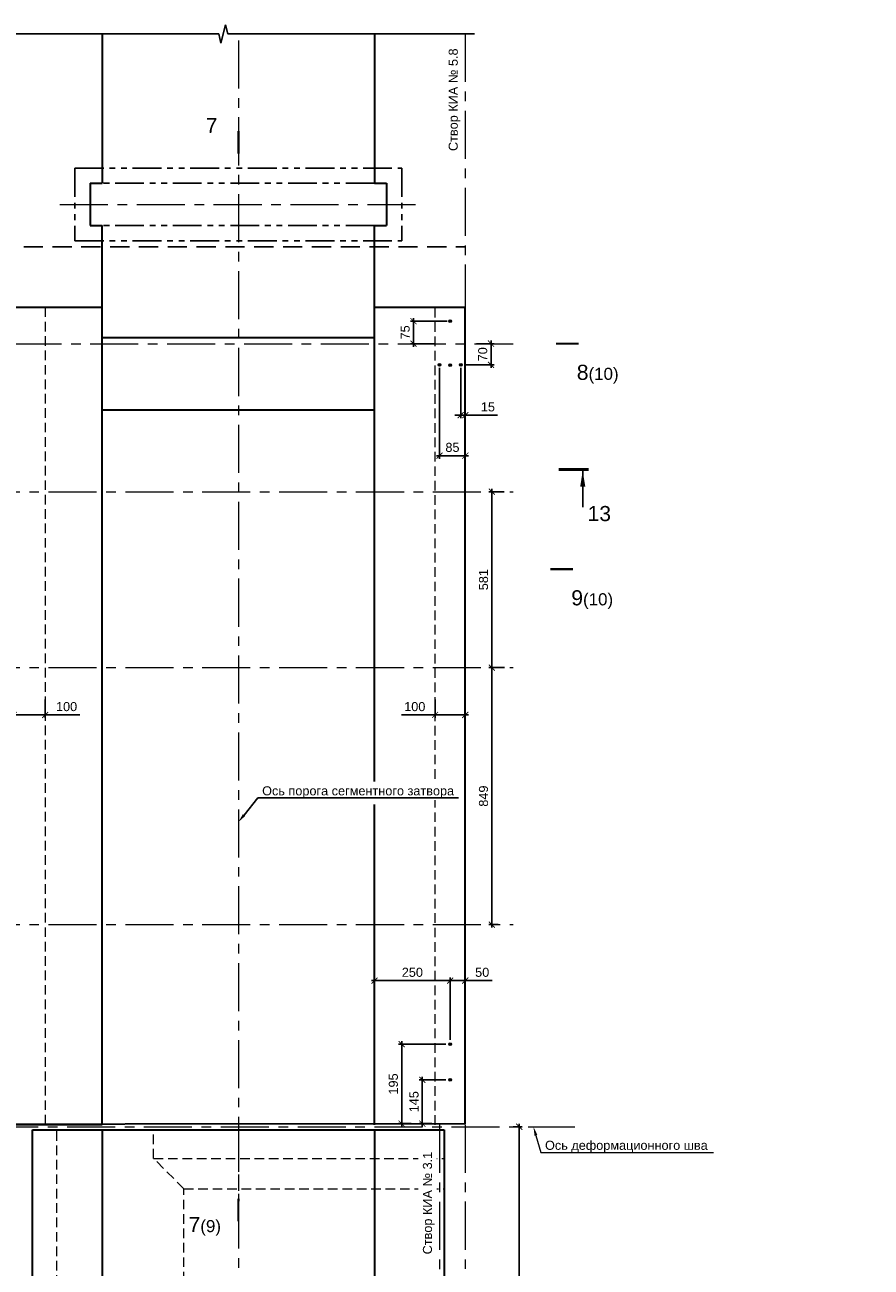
# Model space of a CAD drawing. Header units: millimetres. Extents: x 442308 to 722034, y 240588 to 370364.
# Tile 9 of 27: x 533865 to 561835, y 311017 to 352052. Entities that reach past the tile are written whole.
import ezdxf
from ezdxf import colors
from ezdxf.entities.mleader import LeaderData, LeaderLine
from ezdxf.math import Vec2, Vec3

# ---------------------------------------------------------------- set-up
doc = ezdxf.new("R2010")
doc.units = ezdxf.units.MM
doc.header["$LTSCALE"] = 10
for name, pattern in [('HIDDEN', [9.525, 6.35, -3.175]), ('PHANTOM', [63.5, 31.75, -6.35, 6.35, -6.35, 6.35, -6.35]), ('осевая', [50.8, 31.75, -6.35, 6.35, -6.35]), ('фантом', [63.5, 31.75, -6.35, 6.35, -6.35, 6.35, -6.35])]:
    doc.linetypes.add(name, pattern=pattern)
for name, color, linetype, lineweight in [('Dim', 7, 'Continuous', 25), ('Бетон', 7, 'Continuous', 35), ('бетон_25', 2, 'Continuous', 25), ('бетон_35', 2, 'Continuous', 35), ('ГТО-2_Размеры', 7, 'Continuous', 15), ('Отдел_Выноски(стрелка)', 7, 'Continuous', 15), ('Отдел_Заглавные надписи', 7, 'Continuous', 30), ('Отдел_Разрезы. Сечения. Узлы', 7, 'Continuous', 15), ('текст', 7, 'Continuous', 25)]:
    doc.layers.add(name, color=color, linetype=linetype, lineweight=lineweight)
doc.layers.add('ГП_Штриховки', color=7, linetype='Continuous')
doc.layers.add('Оси', color=1, linetype='осевая')
doc.styles.add('arial', font='arial.ttf')
doc.styles.add('Arial 5', font='arial.ttf', dxfattribs={"height": 5})
doc.styles.add('аrial', font='arial.ttf')
doc.styles.add('ариал 0.9', font='arial.ttf', dxfattribs={"width": 0.9})
doc.styles.add('ГТО-2', font='arial.ttf')
doc.styles.add('Рогун1', font='arial.ttf')
doc.dimstyles.new('100 мм', dxfattribs={"dimscale": 100, "dimtxt": 3.5, "dimasz": 2, "dimexe": 1, "dimexo": 1, "dimgap": 1.2, "dimtad": 1, "dimdec": 0, "dimlfac": 0.1, "dimrnd": 0.0001, "dimtxsty": 'Рогун1', "dimblk": 'ARCHTICK', "dimcen": 2.5, "dimdle": 1, "dimaunit": 1, "dimadec": 1, "dimazin": 0, "dimtfac": 1, "dimtdec": 0, "dimtmove": 1, "dimatfit": 3, "dimldrblk": 'ARCHTICK', "dimfxl": 1, "dimtfill": 1, "dimarcsym": 0})

# ---------------------------------------------------------------- blocks, each defined once
blk = doc.blocks.new('_ArchTick')
at = {"color": 0, "linetype": 'ByBlock', "const_width": 0.15}
blk.add_lwpolyline([(-0.5, -0.5), (0.5, 0.5)], dxfattribs=at)
blk = doc.blocks.new('*D60')
at = {"layer": 'Defpoints', "color": 0, "transparency": 16777216}
for p in [(549804, 336631), (549298, 330821), (549815, 330821)]:
    blk.add_point(p, dxfattribs=at)
at = {"layer": 'ГТО-2_Размеры', "color": 0, "lineweight": -2, "transparency": 16777216}
for p, q in [((549704, 336631), (549198, 336631)), ((549298, 336731), (549298, 330721)), ((549715, 330821), (549198, 330821))]:
    blk.add_line(p, q, dxfattribs=at)
at = {"layer": 'ГТО-2_Размеры', "color": 0, "lineweight": -2, "transparency": 16777216, "xscale": 200, "yscale": 200, "zscale": 200}
for p, rotation in [((549298, 336631), 90), ((549298, 330821), 270)]:
    blk.add_blockref('_ArchTick', p, dxfattribs=dict(at, rotation=rotation))
at = {"layer": 'ГТО-2_Размеры', "color": 0, "transparency": 16777216, "insert": (549025, 333726), "char_height": 300, "attachment_point": 5, "rotation": 90, "style": 'Рогун1'}
blk.add_mtext('581', dxfattribs=at)
blk = doc.blocks.new('*D57')
at = {"layer": 'Defpoints', "color": 0, "transparency": 16777216}
for p in [(549815, 330821), (549298, 322331), (549607, 322331)]:
    blk.add_point(p, dxfattribs=at)
at = {"layer": 'ГТО-2_Размеры', "color": 0, "lineweight": -2, "transparency": 16777216}
for p, q in [((549715, 330821), (549198, 330821)), ((549298, 330921), (549298, 322231)), ((549507, 322331), (549198, 322331))]:
    blk.add_line(p, q, dxfattribs=at)
at = {"layer": 'ГТО-2_Размеры', "color": 0, "lineweight": -2, "transparency": 16777216, "xscale": 200, "yscale": 200, "zscale": 200}
for p, rotation in [((549298, 330821), 90), ((549298, 322331), 270)]:
    blk.add_blockref('_ArchTick', p, dxfattribs=dict(at, rotation=rotation))
at = {"layer": 'ГТО-2_Размеры', "color": 0, "transparency": 16777216, "insert": (549025, 326576), "char_height": 300, "attachment_point": 5, "rotation": 90, "style": 'Рогун1'}
blk.add_mtext('849', dxfattribs=at)
blk = doc.blocks.new('*D165')
at = {"layer": 'Defpoints', "color": 0, "transparency": 16777216}
for p in [(549902, 315655), (547571, 300555), (550204, 300555)]:
    blk.add_point(p, dxfattribs=at)
at = {"layer": 'ГТО-2_Размеры', "color": 0, "lineweight": -2, "transparency": 16777216}
for p, q in [((550002, 315655), (550304, 315655)), ((550204, 315755), (550204, 300455)), ((547671, 300555), (550304, 300555))]:
    blk.add_line(p, q, dxfattribs=at)
at = {"layer": 'ГТО-2_Размеры', "color": 0, "lineweight": -2, "transparency": 16777216, "xscale": 200, "yscale": 200, "zscale": 200}
for p, rotation in [((550204, 315655), 90), ((550204, 300555), 270)]:
    blk.add_blockref('_ArchTick', p, dxfattribs=dict(at, rotation=rotation))
at = {"layer": 'ГТО-2_Размеры', "color": 0, "transparency": 16777216, "insert": (549931, 308105), "char_height": 300, "attachment_point": 5, "rotation": 90, "style": 'Рогун1'}
blk.add_mtext('1500', dxfattribs=at)
blk = doc.blocks.new('*D217')
at = {"layer": 'Defpoints', "color": 0, "transparency": 16777216}
for p in [(545422, 320482), (545422, 319762), (547922, 318424)]:
    blk.add_point(p, dxfattribs=at)
at = {"layer": 'ГТО-2_Размеры', "color": 0, "lineweight": -2, "transparency": 16777216}
for p, q in [((545422, 319862), (545422, 320582)), ((547922, 318524), (547922, 320582)), ((548022, 320482), (545322, 320482))]:
    blk.add_line(p, q, dxfattribs=at)
at = {"layer": 'ГТО-2_Размеры', "color": 0, "lineweight": -2, "transparency": 16777216, "xscale": 200, "yscale": 200, "zscale": 200, "rotation": 180}
blk.add_blockref('_ArchTick', (545422, 320482), dxfattribs=at)
at = {"layer": 'ГТО-2_Размеры', "color": 0, "lineweight": -2, "transparency": 16777216, "xscale": 200, "yscale": 200, "zscale": 200}
blk.add_blockref('_ArchTick', (547922, 320482), dxfattribs=at)
at = {"layer": 'ГТО-2_Размеры', "color": 0, "transparency": 16777216, "insert": (546672, 320755), "char_height": 300, "attachment_point": 5, "style": 'Рогун1', "bg_fill": 3, "box_fill_scale": 1.1, "bg_fill_color": 256, "bg_fill_true_color": 13158600, "bg_fill_transparency": 0}
blk.add_mtext('250', dxfattribs=at)
blk = doc.blocks.new('*D218')
at = {"layer": 'Defpoints', "color": 0, "transparency": 16777216}
for p in [(547922, 320482), (548422, 319769), (547922, 318424)]:
    blk.add_point(p, dxfattribs=at)
at = {"layer": 'ГТО-2_Размеры', "color": 0, "lineweight": -2, "transparency": 16777216}
for p, q in [((547922, 318524), (547922, 320582)), ((548422, 319869), (548422, 320582)), ((548522, 320482), (547822, 320482)), ((549314, 320482), (548422, 320482))]:
    blk.add_line(p, q, dxfattribs=at)
at = {"layer": 'ГТО-2_Размеры', "color": 0, "lineweight": -2, "transparency": 16777216, "xscale": 200, "yscale": 200, "zscale": 200, "rotation": 180}
blk.add_blockref('_ArchTick', (547922, 320482), dxfattribs=at)
at = {"layer": 'ГТО-2_Размеры', "color": 0, "lineweight": -2, "transparency": 16777216, "xscale": 200, "yscale": 200, "zscale": 200}
blk.add_blockref('_ArchTick', (548422, 320482), dxfattribs=at)
at = {"layer": 'ГТО-2_Размеры', "color": 0, "transparency": 16777216, "insert": (548980, 320755), "char_height": 300, "attachment_point": 5, "style": 'Рогун1', "bg_fill": 3, "box_fill_scale": 1.1, "bg_fill_color": 256, "bg_fill_true_color": 13158600, "bg_fill_transparency": 0}
blk.add_mtext('50', dxfattribs=at)
blk = doc.blocks.new('*D267')
at = {"layer": 'Defpoints', "color": 0, "transparency": 16777216}
for p in [(547422, 329872), (548422, 329872), (548422, 329258)]:
    blk.add_point(p, dxfattribs=at)
at = {"layer": 'ГТО-2_Размеры', "color": 0, "lineweight": -2, "transparency": 16777216}
for p, q in [((547422, 329772), (547422, 329158)), ((548422, 329772), (548422, 329158)), ((546315, 329258), (547422, 329258)), ((547322, 329258), (548522, 329258))]:
    blk.add_line(p, q, dxfattribs=at)
at = {"layer": 'ГТО-2_Размеры', "color": 0, "lineweight": -2, "transparency": 16777216, "xscale": 200, "yscale": 200, "zscale": 200, "rotation": 180}
blk.add_blockref('_ArchTick', (547422, 329258), dxfattribs=at)
at = {"layer": 'ГТО-2_Размеры', "color": 0, "lineweight": -2, "transparency": 16777216, "xscale": 200, "yscale": 200, "zscale": 200}
blk.add_blockref('_ArchTick', (548422, 329258), dxfattribs=at)
at = {"layer": 'ГТО-2_Размеры', "color": 0, "transparency": 16777216, "insert": (546752, 329531), "char_height": 300, "attachment_point": 5, "style": 'Рогун1', "bg_fill": 3, "box_fill_scale": 1.1, "bg_fill_color": 256, "bg_fill_true_color": 13158600, "bg_fill_transparency": 0}
blk.add_mtext('100', dxfattribs=at)
blk = doc.blocks.new('*D268')
at = {"layer": 'Defpoints', "color": 0, "transparency": 16777216}
for p in [(533498, 329872), (534536, 329872), (534536, 329258)]:
    blk.add_point(p, dxfattribs=at)
at = {"layer": 'ГТО-2_Размеры', "color": 0, "lineweight": -2, "transparency": 16777216}
for p, q in [((533498, 329772), (533498, 329158)), ((534536, 329772), (534536, 329158)), ((533398, 329258), (534636, 329258)), ((535682, 329258), (534536, 329258))]:
    blk.add_line(p, q, dxfattribs=at)
at = {"layer": 'ГТО-2_Размеры', "color": 0, "lineweight": -2, "transparency": 16777216, "xscale": 200, "yscale": 200, "zscale": 200, "rotation": 180}
blk.add_blockref('_ArchTick', (533498, 329258), dxfattribs=at)
at = {"layer": 'ГТО-2_Размеры', "color": 0, "lineweight": -2, "transparency": 16777216, "xscale": 200, "yscale": 200, "zscale": 200}
blk.add_blockref('_ArchTick', (534536, 329258), dxfattribs=at)
at = {"layer": 'ГТО-2_Размеры', "color": 0, "transparency": 16777216, "insert": (535245, 329531), "char_height": 300, "attachment_point": 5, "style": 'Рогун1', "bg_fill": 3, "box_fill_scale": 1.1, "bg_fill_color": 256, "bg_fill_true_color": 13158600, "bg_fill_transparency": 0}
blk.add_mtext('100', dxfattribs=at)
blk = doc.blocks.new('*D281')
at = {"layer": 'Defpoints', "color": 0, "transparency": 16777216}
for p in [(547878, 317207), (547001, 315757), (547413, 315757)]:
    blk.add_point(p, dxfattribs=at)
at = {"layer": 'ГТО-2_Размеры', "color": 0, "lineweight": -2, "transparency": 16777216}
for p, q in [((547778, 317207), (546901, 317207)), ((547001, 317307), (547001, 315657)), ((547313, 315757), (546901, 315757))]:
    blk.add_line(p, q, dxfattribs=at)
at = {"layer": 'ГТО-2_Размеры', "color": 0, "lineweight": -2, "transparency": 16777216, "xscale": 200, "yscale": 200, "zscale": 200}
for p, rotation in [((547001, 317207), 90), ((547001, 315757), 270)]:
    blk.add_blockref('_ArchTick', p, dxfattribs=dict(at, rotation=rotation))
at = {"layer": 'ГТО-2_Размеры', "color": 0, "transparency": 16777216, "insert": (546728, 316482), "char_height": 300, "attachment_point": 5, "rotation": 90, "style": 'Рогун1'}
blk.add_mtext('145', dxfattribs=at)
blk = doc.blocks.new('*D282')
at = {"layer": 'Defpoints', "color": 0, "transparency": 16777216}
for p in [(547878, 318380), (546319, 315757), (546730, 315757)]:
    blk.add_point(p, dxfattribs=at)
at = {"layer": 'ГТО-2_Размеры', "color": 0, "lineweight": -2, "transparency": 16777216}
for p, q in [((546319, 318480), (546319, 315657)), ((547778, 318380), (546219, 318380)), ((546630, 315757), (546219, 315757))]:
    blk.add_line(p, q, dxfattribs=at)
at = {"layer": 'ГТО-2_Размеры', "color": 0, "lineweight": -2, "transparency": 16777216, "xscale": 200, "yscale": 200, "zscale": 200}
for p, rotation in [((546319, 318380), 90), ((546319, 315757), 270)]:
    blk.add_blockref('_ArchTick', p, dxfattribs=dict(at, rotation=rotation))
at = {"layer": 'ГТО-2_Размеры', "color": 0, "transparency": 16777216, "insert": (546045, 317068), "char_height": 300, "attachment_point": 5, "rotation": 90, "style": 'Рогун1'}
blk.add_mtext('195', dxfattribs=at)
blk = doc.blocks.new('*D295')
at = {"layer": 'Defpoints', "color": 0, "transparency": 16777216}
for p in [(547921, 342265), (546709, 341521), (547521, 341521)]:
    blk.add_point(p, dxfattribs=at)
at = {"layer": 'ГТО-2_Размеры', "color": 0, "lineweight": -2, "transparency": 16777216}
for p, q in [((547821, 342265), (546609, 342265)), ((546709, 342365), (546709, 341421)), ((547421, 341521), (546609, 341521))]:
    blk.add_line(p, q, dxfattribs=at)
at = {"layer": 'ГТО-2_Размеры', "color": 0, "lineweight": -2, "transparency": 16777216, "xscale": 200, "yscale": 200, "zscale": 200}
for p, rotation in [((546709, 342265), 90), ((546709, 341521), 270)]:
    blk.add_blockref('_ArchTick', p, dxfattribs=dict(at, rotation=rotation))
at = {"layer": 'ГТО-2_Размеры', "color": 0, "transparency": 16777216, "insert": (546436, 341893), "char_height": 300, "attachment_point": 5, "rotation": 90, "style": 'Рогун1'}
blk.add_mtext('75', dxfattribs=at)
blk = doc.blocks.new('*D296')
at = {"layer": 'Defpoints', "color": 0, "transparency": 16777216}
blk.add_point((548316, 340821), dxfattribs=at)
at = {"layer": 'ГТО-2_Размеры', "color": 0, "lineweight": -2, "transparency": 16777216}
for p, q in [((548793, 341521), (549372, 341521)), ((549272, 341621), (549272, 340721)), ((548416, 340821), (549372, 340821))]:
    blk.add_line(p, q, dxfattribs=at)
at = {"layer": 'ГТО-2_Размеры', "color": 0, "transparency": 16777216, "insert": (548998, 341171), "char_height": 300, "attachment_point": 5, "rotation": 90, "style": 'Рогун1', "bg_fill": 3, "box_fill_scale": 1.1, "bg_fill_color": 256, "bg_fill_true_color": 13158600, "bg_fill_transparency": 0}
blk.add_mtext('70', dxfattribs=at)
at = {"layer": 'Defpoints', "color": 0, "transparency": 16777216}
for p in [(548693, 341521), (549272, 340821)]:
    blk.add_point(p, dxfattribs=at)
at = {"layer": 'ГТО-2_Размеры', "color": 0, "lineweight": -2, "transparency": 16777216, "xscale": 200, "yscale": 200, "zscale": 200}
for p, rotation in [((549272, 341521), 90), ((549272, 340821), 270)]:
    blk.add_blockref('_ArchTick', p, dxfattribs=dict(at, rotation=rotation))
blk = doc.blocks.new('*D299')
at = {"layer": 'Defpoints', "color": 0, "transparency": 16777216}
for p in [(548272, 340821), (548422, 339462), (548272, 339159)]:
    blk.add_point(p, dxfattribs=at)
at = {"layer": 'ГТО-2_Размеры', "color": 0, "lineweight": -2, "transparency": 16777216}
for p, q in [((548272, 340721), (548272, 339059)), ((548422, 339362), (548422, 339059)), ((548272, 339159), (548072, 339159)), ((548422, 339159), (548272, 339159)), ((548422, 339159), (548272, 339159)), ((548422, 339159), (548622, 339159)), ((549491, 339159), (548422, 339159))]:
    blk.add_line(p, q, dxfattribs=at)
at = {"layer": 'ГТО-2_Размеры', "color": 0, "lineweight": -2, "transparency": 16777216, "xscale": 200, "yscale": 200, "zscale": 200}
blk.add_blockref('_ArchTick', (548272, 339159), dxfattribs=at)
at = {"layer": 'ГТО-2_Размеры', "color": 0, "lineweight": -2, "transparency": 16777216, "xscale": 200, "yscale": 200, "zscale": 200, "rotation": 180}
blk.add_blockref('_ArchTick', (548422, 339159), dxfattribs=at)
at = {"layer": 'ГТО-2_Размеры', "color": 0, "transparency": 16777216, "insert": (549169, 339432), "char_height": 300, "attachment_point": 5, "style": 'Рогун1', "bg_fill": 3, "box_fill_scale": 1.1, "bg_fill_color": 256, "bg_fill_true_color": 13158600, "bg_fill_transparency": 0}
blk.add_mtext('15', dxfattribs=at)
blk = doc.blocks.new('*D300')
at = {"layer": 'Defpoints', "color": 0, "transparency": 16777216}
for p in [(547572, 340821), (548422, 338133), (547572, 337821)]:
    blk.add_point(p, dxfattribs=at)
at = {"layer": 'ГТО-2_Размеры', "color": 0, "lineweight": -2, "transparency": 16777216}
for p, q in [((547572, 340721), (547572, 337721)), ((548522, 337821), (547472, 337821)), ((548422, 338033), (548422, 337721))]:
    blk.add_line(p, q, dxfattribs=at)
at = {"layer": 'ГТО-2_Размеры', "color": 0, "transparency": 16777216, "insert": (547997, 338094), "char_height": 300, "attachment_point": 5, "style": 'Рогун1', "bg_fill": 3, "box_fill_scale": 1.1, "bg_fill_color": 256, "bg_fill_true_color": 13158600, "bg_fill_transparency": 0}
blk.add_mtext('85', dxfattribs=at)
at = {"layer": 'ГТО-2_Размеры', "color": 0, "lineweight": -2, "transparency": 16777216, "xscale": 200, "yscale": 200, "zscale": 200, "rotation": 180}
blk.add_blockref('_ArchTick', (547572, 337821), dxfattribs=at)
at = {"layer": 'ГТО-2_Размеры', "color": 0, "lineweight": -2, "transparency": 16777216, "xscale": 200, "yscale": 200, "zscale": 200}
blk.add_blockref('_ArchTick', (548422, 337821), dxfattribs=at)

msp = doc.modelspace()

# ---------------------------------------------------------------- hatches: boundary and pattern name
at = {"layer": 'ГП_Штриховки', "true_color": 0x000000, "transparency": 33554610}
h = msp.add_hatch(color=18, dxfattribs=at)
h.dxf.hatch_style = 1
h.paths.add_polyline_path([(547965.4345652, 342265.3386608, -1), (547877.4345652, 342265.3386608, -1)])
h = msp.add_hatch(color=18, dxfattribs=at)
h.dxf.hatch_style = 1
h.paths.add_polyline_path([(547615.5450512, 340820.5425875, -1), (547527.5450512, 340820.5425875, -1)])
h = msp.add_hatch(color=18, dxfattribs=at)
h.dxf.hatch_style = 1
h.paths.add_polyline_path([(547965.5460086, 340814.5425896, 1), (547877.5460086, 340814.5425896, 1)])
h = msp.add_hatch(color=18, dxfattribs=at)
h.dxf.hatch_style = 1
h.paths.add_polyline_path([(548227.5450512, 340820.5425875, 1), (548315.5450512, 340820.5425875, 1)])
h = msp.add_hatch(color=18, dxfattribs=at)
h.dxf.hatch_style = 1
h.paths.add_polyline_path([(547965.5147885, 317206.739005, -1), (547877.5147885, 317206.739005, -1)])

# ---------------------------------------------------------------- linework, layer by layer
at = {"linetype": 'Continuous', "lineweight": 15, "ltscale": 100}
msp.add_lwpolyline([(548723.9982093, 351752.4224319), (540572.7102138, 351752.4224319), (540497.7102138, 352052.4224319), (540347.7102138, 351452.4224319), (540272.7102138, 351752.4224319), (531737.035613, 351752.4224319), (540272.7102138, 351752.4224319), (540347.7102138, 351452.4224319), (540497.7102138, 352052.4224319), (540572.7102138, 351752.4224319)], close=True, dxfattribs=at)
at = {"lineweight": 20}
for centre in [(547921.4345652, 342265.3386608), (547921.4345652, 342265.3386608), (547571.5450512, 340820.5425875), (547921.5460086, 340814.5425896), (547921.5460086, 340814.5425896), (548271.5450512, 340820.5425875), (547921.5147885, 317206.739005), (547921.5147885, 317206.739005)]:
    msp.add_circle(centre, 44, dxfattribs=at)
at = {"layer": 'Dim', "color": 7, "linetype": 'PHANTOM', "lineweight": 0, "ltscale": 75}
msp.add_lwpolyline([(531671.5450503, 329890.5425883), (531671.5450493, 316718.0795662, 0.2524257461), (533321.5452463, 315720.5425882), (533421.5450512, 315720.5425882), (536421.5450512, 315720.5425882), (536421.5450512, 342720.5425882), (533333.8726136, 342720.5425882, 0.2529742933), (531671.5450512, 341720.5425979), (531671.5450504, 330890.5425883)], format="xyb", dxfattribs=at)
at = {"layer": 'Бетон', "linetype": 'фантом', "lineweight": 25, "ltscale": 3}
for p, q in [((545421.5450504, 346820.7027526), (536421.5450504, 346820.7027526)), ((545421.5450504, 345420.7027526), (536421.5450504, 345420.7027526))]:
    msp.add_line(p, q, dxfattribs=at)
at = {"layer": 'Бетон', "color": 7, "linetype": 'HIDDEN', "lineweight": 25, "ltscale": 10}
msp.add_line((531921.5450504, 344722.7163505), (548421.5450504, 344722.7163505), dxfattribs=at)
at = {"layer": 'Бетон', "color": 2, "ltscale": 10}
for p, q in [((536421.5450512, 341720.5425882), (545421.5450512, 341720.5425882)), ((545421.5450512, 339320.5425882), (536421.5450512, 339320.5425882))]:
    msp.add_line(p, q, dxfattribs=at)
at = {"layer": 'Бетон', "color": 2, "lineweight": 30, "ltscale": 10}
msp.add_lwpolyline([(536421.5450512, 315720.5425882), (536421.5450512, 345420.7027526)], dxfattribs=at)
at = {"layer": 'Бетон', "color": 2, "ltscale": 10}
for points in [[(545421.5450512, 327063.5398727), (545421.5450512, 345420.7027526)], [(536421.5450512, 342720.5425882), (508371.5450503, 342720.5425882), (505171.5450517, 344320.5425882), (503436.5450512, 344320.5425882), (503436.5450512, 342720.5425882), (503436.5450512, 315720.5425882), (548421.5450512, 315758.1530885), (548421.5450512, 342722.7027435), (545421.5450512, 342720.5425882)], [(545421.5450512, 315720.5425882), (545421.5450512, 326301.1165138)]]:
    msp.add_lwpolyline(points, dxfattribs=at)
at = {"layer": 'бетон_25', "linetype": 'фантом', "lineweight": 25, "ltscale": 3}
for p, q in [((535521.5450503, 347320.7027526), (546321.5450504, 347320.7027526)), ((535521.5450503, 347320.7027526), (535521.5450503, 344920.7027527)), ((546321.5450504, 347320.7027526), (546321.5450504, 344920.7027527)), ((535521.5450503, 344920.7027524), (546321.5450504, 344920.7027527))]:
    msp.add_line(p, q, dxfattribs=at)
at = {"layer": 'бетон_25', "color": 7, "linetype": 'HIDDEN', "lineweight": 20, "ltscale": 5}
for p, q in [((534535.5627894, 342720.5425882), (534535.5627894, 315720.5425882)), ((547421.5450512, 315720.5425882), (547421.5450512, 342720.5425882))]:
    msp.add_line(p, q, dxfattribs=at)
at = {"layer": 'бетон_25', "color": 7, "linetype": 'HIDDEN', "lineweight": 15, "ltscale": 5}
for p, q in [((534921.5450512, 304715.8199119), (534921.5450512, 315605.4485365)), ((538121.5450512, 314605.4485365), (538121.5450512, 315555.4485365)), ((538121.5450512, 314605.4485365), (547721.5450512, 314605.4485365)), ((539121.5450512, 313605.4485365), (538121.5450512, 314605.4485365)), ((539121.5450512, 313605.4485365), (547721.5450512, 313605.4485365)), ((539121.5450512, 298163.7720596), (539121.5450512, 313605.4485365))]:
    msp.add_line(p, q, dxfattribs=at)
at = {"layer": 'бетон_35'}
for p, q in [((536421.5450504, 351752.4224319), (536421.5450504, 346820.7027526)), ((545421.5450503, 351752.4224319), (545421.5450504, 346820.7027526)), ((536021.5450504, 346820.7027526), (536021.5450504, 345420.7027526)), ((536021.5450504, 346820.7027526), (536421.5450504, 346820.7027526)), ((545421.5450504, 346820.7027526), (545821.5450504, 346820.7027526)), ((545821.5450504, 346820.7027526), (545821.5450504, 345420.7027526)), ((536021.5450504, 345420.7027526), (536421.5450504, 345420.7027526)), ((545421.5450504, 345420.7027526), (545821.5450504, 345420.7027526)), ((545421.5450504, 342722.7027435), (548421.5389604, 342722.7027435)), ((534121.5450512, 315555.4485365), (547721.5450512, 315555.4485365)), ((534121.5450512, 298163.7720596), (534121.5450512, 315555.4485365)), ((536421.5450512, 315555.4485365), (536421.5450512, 298163.7720596)), ((545421.5450512, 315555.4485365), (545421.5450512, 303853.6183611)), ((547721.5450512, 315555.4485365), (547721.5450512, 305605.4485365))]:
    msp.add_line(p, q, dxfattribs=at)
at = {"layer": 'Оси', "linetype": 'осевая', "lineweight": 15, "ltscale": 5}
for p, q in [((540921.5450504, 351539.1225397), (540921.5450509, 313239.9070956)), ((535024.4167444, 346120.7027526), (547021.8842254, 346120.7027527)), ((501629.2099638, 336630.5425882), (550004.6462176, 336630.5425882)), ((501629.2099638, 330820.5425882), (550004.6462176, 330820.5425882)), ((501629.2099638, 322330.5425882), (550004.6462176, 322330.5425882)), ((532721.8735301, 315655.4485365), (552039.5136346, 315655.4485365)), ((540921.5450512, 315756.1849035), (540921.5450512, 278807.0334921))]:
    msp.add_line(p, q, dxfattribs=at)
for points in [[(548421.5450512, 351752.4224319), (548421.5450512, 342720.5425882)], [(502433.319507, 343120.5425896), (504888.2218398, 343120.5425896), (508088.2218398, 341520.5425896), (550004.6462176, 341520.5425896)], [(548421.5450512, 315720.5425882), (548421.5450512, 278846.4190931)]]:
    msp.add_lwpolyline(points, dxfattribs=at)
at = {"layer": 'Отдел_Разрезы. Сечения. Узлы'}
for points in [[(540921.9084963, 347792.3937371, 75, 75, 0), (540921.9514572, 348542.3937359, 75, 75, 0), (540921.9371369, 348292.3937364, 0, 100, 0), (540421.9371377, 348292.422377, 0, 0, 0), (539671.9371389, 348292.4653379, 0, 0, 0)], [(551416.5532545, 341520.513949, 75, 75, 0), (552166.5532533, 341520.5569099, 75, 75, 0), (551916.5532538, 341520.5425896, 0, 100, 0), (551916.5818944, 341020.5425904, 0, 0, 0), (551916.6248553, 340270.5425916, 0, 0, 0)], [(551234.6943111, 334071.9577929, 75, 75, 0), (551984.6943099, 334072.0007538, 75, 75, 0), (551734.6943104, 334071.9864335, 0, 100, 0), (551734.722951, 333571.9864343, 0, 0, 0), (551734.7659119, 332821.9864355, 0, 0, 0)], [(540921.9084963, 313279.5829685, 75, 75, 0), (540921.3633286, 312529.5831667, 75, 75, 0), (540921.5450512, 312779.5831007, 0, 100, 0), (540421.5451832, 312779.9465458, 0, 0, 0), (539671.5453814, 312780.4917135, 0, 0, 0)]]:
    msp.add_lwpolyline(points, format="xyseb", dxfattribs=at)
at = {"layer": 'текст', "const_width": 100}
msp.add_lwpolyline([(551502.7720126, 337366.5290745), (552502.7720126, 337366.5290745)], dxfattribs=at)
at = {"layer": 'текст', "ltscale": 5}
msp.add_lwpolyline([(552302.7720126, 337316.5467818, 0, 170, 0), (552302.7720126, 336801.2871976, 170, 170, 0)], format="xyseb", dxfattribs=at)
msp.add_lwpolyline([(552302.7720126, 337316.5467818), (552302.7720126, 336116.5467818)], dxfattribs=at)

# ---------------------------------------------------------------- texts
at = {"char_height": 2.5, "attachment_point": 1, "style": 'аrial'}
for s, insert in [('{\\H200x;8\\H0.8x;(10)}', (552106.0360701, 340825.6087389)), ('{\\H200x;9\\H0.8x;(10)}', (551924.1771267, 333377.0525828)), ('{\\H200x;7\\H0.8x;(9)}', (539276.3170811, 312673.578407))]:
    msp.add_mtext_dynamic_manual_height_columns(s, width=3148.469281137, gutter_width=12.5, heights=[0], dxfattribs=dict(at, insert=insert))
at = {"layer": 'Отдел_Заглавные надписи', "insert": (548066.9603921, 349578.8357675), "char_height": 300, "width": 5865.721254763, "attachment_point": 5, "rotation": 90, "style": 'ГТО-2'}
msp.add_mtext('\\pxqc;Створ КИА № 5.8', dxfattribs=at)
at = {"layer": 'Отдел_Разрезы. Сечения. Узлы', "style": 'ариал 0.9'}
msp.add_text('7', height=500, rotation=360, dxfattribs=at).set_placement((539844.4993575, 348479.9523043, 1507.2841379))
at = {"layer": 'текст', "ltscale": 5, "insert": (552461.3986431, 336159.238975), "char_height": 500, "width": 595.810227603, "attachment_point": 1, "style": 'Arial 5'}
msp.add_mtext('13', dxfattribs=at)

# ---------------------------------------------------------------- dimensions: what is measured, and where the dimension line sits
at = {"layer": 'ГТО-2_Размеры'}
for base, p1, p2, angle, text, picture, middle in [((546708.5491164, 341520.5425896), (547921.4345652, 342265.3386608), (547520.9996923, 341520.5425896), 90, '75', '*D295', (546708.5491164, 341892.9406252)), ((550204.3418692, 300555.4485365), (549901.7591383, 315655.4485365), (547570.5813642, 300555.4485365), 270, '1500', '*D165', (550204.3418692, 308105.4485365))]:
    dim = msp.add_linear_dim(base=base, p1=p1, p2=p2, angle=angle, text=text, dimstyle='100 мм', override={"dimtxt": 3, "dimdec": 6, "dimtfill": 0}, dxfattribs=at)
    dim.commit()
    dim.dimension.update_dxf_attribs({"geometry": picture, "text_midpoint": middle, "dimtype": 160})
for base, p1, p2, picture, middle in [((549298.2214849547, 330820.5425881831), (549803.7658447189, 336630.5425881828), (549815.3268402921, 330820.542588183), '*D60', (549025.0495886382, 333725.5425881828)), ((549298.221484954, 322330.5425881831), (549815.3268402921, 330820.542588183), (549607.0315800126, 322330.542588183), '*D57', (549025.0495886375, 326575.5425881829)), ((547000.8304302, 315756.7390046), (547877.5147885, 317206.739005), (547412.5061161, 315756.7390046), '*D281', (546727.6585339, 316481.7390048))]:
    dim = msp.add_linear_dim(base=base, p1=p1, p2=p2, angle=90, dimstyle='100 мм', override={"dimtxt": 3, "dimdec": 6, "dimtfill": 0}, dxfattribs=at)
    dim.commit()
    dim.dimension.update_dxf_attribs({"geometry": picture, "text_midpoint": middle})

# ---------------------------------------------------------------- leaders
at = {"layer": 'Отдел_Выноски(стрелка)'}
ml = msp.add_multileader_mtext('Standard', dxfattribs=at)
ml.set_content('Ось деформационного шва', color=256, style='arial')
ml.set_leader_properties(lineweight=15)
ml.build(insert=Vec2(0, 0))
ml.multileader.update_dxf_attribs({"text_left_attachment_type": 6, "text_right_attachment_type": 6, "dogleg_length": 136.6171409, "arrow_head_size": 300})
ctx = ml.context
ctx.base_point, ctx.char_height, ctx.arrow_head_size, ctx.plane_origin = Vec3(551054.0694308, 314809.2550553), 300, 300, Vec3(544034.9394008, 330432.781729)
ctx.left_attachment, ctx.right_attachment = 6, 6
notes = []
notes.append((ctx, [(0, (1, 1, 0), (550917.4522899, 314809.2550553), (1, 0), 136.6171409, [(0, [(550674.0259574, 315655.4485365)], 0, [])])]))
ctx.mtext.insert, ctx.mtext.width, ctx.mtext.defined_height, ctx.mtext.flow_direction = Vec3(551056.0694308, 315192.5429135), 10778.52206062, 766.5757162, 5
for ctx, leaders in notes:
    for number, flags, end, landing, length, lines in leaders:
        leader = LeaderData()
        leader.index, (leader.has_last_leader_line, leader.has_dogleg_vector, leader.attachment_direction) = number, flags
        leader.last_leader_point, leader.dogleg_vector, leader.dogleg_length = Vec3(end), Vec3(landing), length
        for number, points, colour, breaks in lines:
            line = LeaderLine()
            line.index, line.vertices, line.color, line.breaks = number, Vec3.list(points), colors.encode_raw_color(colour), breaks
            leader.lines.append(line)
        ctx.leaders.append(leader)

# ---------------------------------------------------------------- next in the draw order: texts
at = {"layer": 'Отдел_Заглавные надписи', "insert": (547215.9967051, 313134.2838658), "char_height": 300, "width": 3775.970942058, "attachment_point": 5, "rotation": 90, "style": 'ГТО-2', "bg_fill": 3, "box_fill_scale": 1.5, "bg_fill_color": 256, "bg_fill_transparency": 0}
msp.add_mtext('\\pxqc;Створ КИА № 3.1', dxfattribs=at)

# ---------------------------------------------------------------- next in the draw order: dimensions: what is measured, and where the dimension line sits
at = {"layer": 'ГТО-2_Размеры'}
dim = msp.add_linear_dim(base=(549271.5450512, 340820.5425875), p1=(548693.2335825, 341520.5425896), p2=(548315.5450512, 340820.5425875), angle=90, dimstyle='100 мм', override={"dimtxt": 3, "dimdec": 6}, dxfattribs=at)
dim.commit()
dim.dimension.update_dxf_attribs({"geometry": '*D296', "text_midpoint": (549271.5450512, 341170.5425886), "dimtype": 160})
dim = msp.add_linear_dim(base=(534535.5627894, 329258.1530885), p1=(533497.9915214, 329871.8478383), p2=(534535.5627894, 329871.8478383), text='100', dimstyle='100 мм', override={"dimtxt": 3, "dimdec": 6}, dxfattribs=at)
dim.commit()
dim.dimension.update_dxf_attribs({"geometry": '*D268', "text_midpoint": (535244.9268116, 329258.1530885), "dimtype": 160})
dim = msp.add_linear_dim(base=(548421.5450512, 329258.1530885), p1=(547421.5450512, 329871.8478383), p2=(548421.5450512, 329871.8478383), dimstyle='100 мм', override={"dimtxt": 3, "dimdec": 6}, dxfattribs=at)
dim.commit()
dim.dimension.update_dxf_attribs({"geometry": '*D267', "text_midpoint": (546752.2524281, 329164.951861), "dimtype": 160})
dim = msp.add_linear_dim(base=(545421.5147885, 320481.5502492), p1=(547921.5147885, 318423.5861736), p2=(545421.5147885, 319762.4930456), angle=180, dimstyle='100 мм', override={"dimtxt": 3, "dimdec": 6}, dxfattribs=at)
dim.commit()
dim.dimension.update_dxf_attribs({"geometry": '*D217', "text_midpoint": (546671.5147885, 320754.7221455)})

# ---------------------------------------------------------------- next in the draw order: leaders
at = {"layer": 'Отдел_Выноски(стрелка)'}
ml = msp.add_multileader_mtext('Standard', dxfattribs=at)
ml.set_content('Ось порога сегментного затвора', color=256, style='arial')
ml.set_leader_properties()
ml.build(insert=Vec2(0, 0))
ml.multileader.update_dxf_attribs({"text_left_attachment_type": 6, "text_right_attachment_type": 6, "dogleg_length": 136.6171409, "arrow_head_size": 300})
ctx = ml.context
ctx.base_point, ctx.char_height, ctx.arrow_head_size, ctx.plane_origin = Vec3(541705.428721, 326517.7450308), 300, 300, Vec3(550055.8280313, 321881.3684975)
ctx.left_attachment, ctx.right_attachment = 6, 6
notes = []
notes.append((ctx, [(0, (1, 1, 0), (541568.8115801, 326517.7450308), (1, 0), 136.6171409, [(0, [(540921.5450507, 325718.2540943)], 0, [])])]))
ctx.mtext.insert, ctx.mtext.width, ctx.mtext.flow_direction = Vec3(541707.428721, 326901.032889), 6426.296821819, 5
ctx.mtext.has_bg_fill, ctx.mtext.bg_color, ctx.mtext.bg_scale_factor, ctx.mtext.bg_transparency, ctx.mtext.use_window_bg_color = 1, -1027028792, 1.5, 0, 1
for ctx, leaders in notes:
    for number, flags, end, landing, length, lines in leaders:
        leader = LeaderData()
        leader.index, (leader.has_last_leader_line, leader.has_dogleg_vector, leader.attachment_direction) = number, flags
        leader.last_leader_point, leader.dogleg_vector, leader.dogleg_length = Vec3(end), Vec3(landing), length
        for number, points, colour, breaks in lines:
            line = LeaderLine()
            line.index, line.vertices, line.color, line.breaks = number, Vec3.list(points), colors.encode_raw_color(colour), breaks
            leader.lines.append(line)
        ctx.leaders.append(leader)

# ---------------------------------------------------------------- next in the draw order: hatches: boundary and pattern name
at = {"layer": 'ГП_Штриховки', "true_color": 0x000000, "transparency": 33554610}
h = msp.add_hatch(color=18, dxfattribs=at)
h.dxf.hatch_style = 1
h.paths.add_polyline_path([(547965.5147885, 318379.5861736, -1), (547877.5147885, 318379.5861736, -1)])

# ---------------------------------------------------------------- next in the draw order: linework, layer by layer
at = {"lineweight": 20}
msp.add_circle((547921.5147885, 318379.5861736), 44, dxfattribs=at)
msp.add_circle((547921.5147885, 318379.5861736), 44, dxfattribs=at)
at = {"layer": 'Оси', "linetype": 'осевая', "lineweight": 15, "ltscale": 5}
msp.add_lwpolyline([(547570.5813642, 315717.3048863), (547570.5813642, 278746.4124898)], dxfattribs=at)

# ---------------------------------------------------------------- next in the draw order: dimensions: what is measured, and where the dimension line sits
at = {"layer": 'ГТО-2_Размеры'}
dim = msp.add_linear_dim(base=(548271.5450512, 339159.3091859), p1=(548421.5450512, 339462.2970254), p2=(548271.5450512, 340820.5425875), angle=180, dimstyle='100 мм', override={"dimtxt": 3, "dimdec": 6}, dxfattribs=at)
dim.commit()
dim.dimension.update_dxf_attribs({"geometry": '*D299', "text_midpoint": (549169.4057919, 339355.4571937), "dimtype": 160})

# ---------------------------------------------------------------- next in the draw order: dimensions: what is measured, and where the dimension line sits
for base, p1, p2, picture, middle in [((547571.5450512, 337821.0830749), (548421.5450512, 338132.8360708), (547571.5450512, 340820.5425875), '*D300', (547996.5450512, 337821.0830749)), ((547921.5147885, 320481.5502492), (548421.5147885, 319769.2102039), (547921.5147885, 318423.5861736), '*D218', (548979.6728616, 320639.3922539))]:
    dim = msp.add_linear_dim(base=base, p1=p1, p2=p2, angle=180, dimstyle='100 мм', override={"dimtxt": 3, "dimdec": 6}, dxfattribs=at)
    dim.commit()
    dim.dimension.update_dxf_attribs({"geometry": picture, "text_midpoint": middle, "dimtype": 160})

# ---------------------------------------------------------------- next in the draw order: dimensions: what is measured, and where the dimension line sits
dim = msp.add_linear_dim(base=(546318.5182098, 315756.7390046), p1=(547877.5147885, 318379.5861736), p2=(546730.1938957, 315756.7390046), angle=90, text='195', dimstyle='100 мм', override={"dimtxt": 3, "dimdec": 6, "dimtfill": 0}, dxfattribs=at)
dim.commit()
dim.dimension.update_dxf_attribs({"geometry": '*D282', "text_midpoint": (546045.3463135, 317068.1625891)})

doc.saveas('drawing.dxf')
